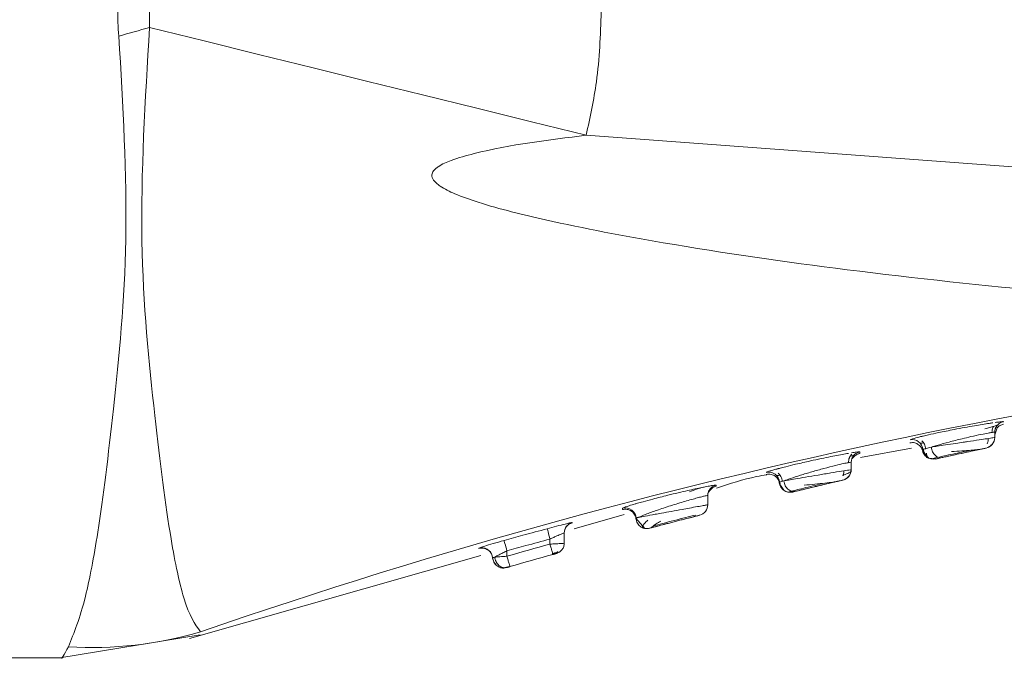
# Model space of a CAD drawing. Header units: millimetres. Extents: x -445 to 1924, y -59 to 420.
# Tile 31 of 40: x 1043 to 1057, y 153 to 162. Entities that reach past the tile are written whole.
import ezdxf

# ---------------------------------------------------------------- set-up
doc = ezdxf.new("R2010")
doc.units = ezdxf.units.MM

# ---------------------------------------------------------------- blocks, each defined once
blk = doc.blocks.new('Drawing View6')
at = {"color": 7, "linetype": 'Continuous', "lineweight": 18}
for p, q in [((36.888, 6.155), (21.693, 7.279)), ((27.271, 3.258), (27.299, 3.263)), ((27.422, 3.202), (27.388, 3.103)), ((27.397, 3.191), (27.402, 3.193)), ((27.511, 3.288), (27.511, 3.288)), ((26.208, 3.036), (26.208, 3.036)), ((27.381, 3.034), (27.385, 3.037)), ((27.388, 3.14), (27.388, 3.068)), ((27.388, 3.068), (27.388, 3.067)), ((25.517, 2.788), (26.23, 2.919)), ((27.269, 2.921), (27.269, 2.921)), ((27.332, 2.95), (27.334, 2.967)), ((25.396, 2.771), (25.422, 2.794)), ((26.461, 2.781), (26.568, 2.771)), ((26.499, 2.771), (26.508, 2.769)), ((26.525, 2.776), (26.6, 2.792)), ((26.569, 2.769), (26.563, 2.768)), ((25.388, 2.722), (25.388, 2.621)), ((25.388, 2.621), (25.388, 2.621)), ((24.205, 2.582), (24.205, 2.582)), ((25.272, 2.475), (25.272, 2.475)), ((25.335, 2.507), (25.335, 2.521)), ((23.396, 2.306), (23.42, 2.335)), ((24.388, 2.445), (24.388, 2.442)), ((23.388, 2.258), (23.388, 2.131)), ((24.496, 2.31), (24.507, 2.307)), ((24.522, 2.31), (24.563, 2.319)), ((24.555, 2.321), (24.562, 2.32)), ((24.559, 2.306), (24.573, 2.308)), ((22.201, 2.083), (22.201, 2.065)), ((23.388, 2.131), (23.388, 2.131)), ((21.523, 1.796), (22.22, 1.995)), ((22.387, 1.944), (22.512, 1.801)), ((21.395, 1.786), (21.419, 1.826)), ((22.576, 1.804), (22.576, 1.804)), ((21.188, 1.652), (21.188, 1.583)), ((21.388, 1.739), (21.388, 1.597)), ((20.22, 1.535), (20.197, 1.526)), ((20.197, 1.526), (20.197, 1.522)), ((16.164, 0.267), (20.224, 1.426)), ((20.383, 1.42), (20.388, 1.391)), ((20.387, 1.392), (20.391, 1.381)), ((20.388, 1.391), (20.39, 1.37)), ((20.588, 1.488), (20.588, 1.413)), ((21.266, 1.449), (21.272, 1.45)), ((21.278, 1.452), (21.278, 1.452)), ((20.497, 1.254), (20.51, 1.252)), ((20.513, 1.251), (20.516, 1.251)), ((20.519, 1.252), (20.534, 1.256)), ((20.579, 1.255), (20.579, 1.255)), ((20.627, 1.276), (20.629, 1.269)), ((14.356, 0), (16.313, 0.317)), ((16.315, 0.36), (16.315, 0.36)), ((2.388, 0), (14.388, 0))]:
    blk.add_line(p, q, dxfattribs=at)
at = {"color": 7, "linetype": 'Continuous', "lineweight": 18, "flags": 128}
for points in [[(15.606, 8.781), (16.366, 8.594), (17.126, 8.406), (17.887, 8.218), (18.648, 8.03), (19.409, 7.843), (20.17, 7.655), (20.932, 7.467), (21.693, 7.279)], [(23.388, 2.131), (23.386, 2.106), (23.386, 2.104)], [(21.149, 1.797), (21.15, 1.794), (21.152, 1.785), (21.156, 1.772), (21.161, 1.754), (21.167, 1.732), (21.173, 1.707), (21.18, 1.68), (21.188, 1.652)], [(20.548, 1.633), (20.549, 1.629), (20.551, 1.621), (20.555, 1.607), (20.56, 1.589), (20.566, 1.567), (20.573, 1.543), (20.58, 1.516), (20.588, 1.488)]]:
    blk.add_lwpolyline(points, dxfattribs=at)
at = {"color": 7, "linetype": 'Continuous', "lineweight": 18}
for centre, radius, start, end in [((-29, 167.901), 165.254, 285.50504, 285.6597), ((42.347, -74.858), 79.595, 93.93271, 109.08989), ((27.538, 3.14), 0.15, 139.623, 179.9993), ((26.238, 2.889), 0.15, 5.1451, 101.3663), ((27.238, 3.068), 0.15, 282.0074, 360), ((27.238, 3.067), 0.15, 282.0074, 0), ((26.537, 2.916), 0.15, 185.1215, 282.4167), ((25.538, 2.722), 0.15, 138.6002, 179.999), ((25.238, 2.621), 0.15, 283.1798, 0), ((25.238, 2.621), 0.15, 310.6672, 360), ((24.238, 2.436), 0.15, 3.5045, 102.8521), ((25.238, 2.621), 0.15, 283.1798, 310.6672), ((23.538, 2.258), 0.15, 137.7374, 179.999), ((24.537, 2.454), 0.15, 183.4844, 238.8136), ((24.537, 2.454), 0.15, 258.2627, 283.5906), ((22.238, 1.937), 0.15, 2.1491, 104.2976), ((23.238, 2.131), 0.15, 284.3579, 360), ((21.538, 1.739), 0.15, 104.9021, 179.9979), ((20.238, 1.382), 0.15, 14.7505, 105.8046), ((48.073, -94.891), 100.15, 105.5719, 105.92855), ((48.073, -94.891), 100, 105.5719, 105.92855), ((48.073, -94.891), 100, 105.5719, 105.92855), ((20.537, 1.399), 0.15, 259.4005, 285.9583), ((14.795, 5.574), 5.432, 266.6004, 286.2563)]:
    blk.add_arc(centre, radius, start, end, dxfattribs=at)
for points, knots in [([(15.177, 8.661), (15.172, 8.725), (15.163, 8.837), (15.162, 8.951), (15.162, 9)], [0, 0, 0, 0, 0.561067, 1, 1, 1, 1]), ([(15.606, 8.781), (15.606, 8.822), (15.606, 8.895), (15.606, 8.968), (15.606, 9)], [0, 0, 0, 0, 0.5563326, 1, 1, 1, 1]), ([(21.902, 9), (21.891, 8.674), (21.871, 8.093), (21.747, 7.526), (21.693, 7.279)], [0, 0, 0, 0, 0.562892, 1, 1, 1, 1]), ([(14.473, 0.152), (14.553, 0.347), (14.695, 0.692), (14.911, 1.832), (15.107, 3.45), (15.343, 5.829), (15.233, 7.697), (15.177, 8.661)], [0, 0, 0, 0, 0.190009, 0.334651, 0.538338, 0.761528, 1, 1, 1, 1]), ([(16.315, 0.36), (16.238, 0.469), (16.101, 0.663), (15.878, 1.714), (15.675, 3.334), (15.425, 5.811), (15.544, 7.767), (15.606, 8.781)], [0, 0, 0, 0, 0.190168, 0.336226, 0.540876, 0.762003, 1, 1, 1, 1]), ([(21.693, 7.279), (21.167, 7.215), (20.53, 7.138), (19.85, 6.949), (19.669, 6.872), (19.592, 6.814), (19.565, 6.785), (19.549, 6.757), (19.54, 6.726), (19.544, 6.69), (19.565, 6.651), (19.603, 6.61), (19.697, 6.539), (19.895, 6.445), (20.381, 6.276), (21.351, 6.039), (23.065, 5.716), (25.426, 5.377), (28.725, 5.026), (32.579, 4.768), (35.481, 4.72), (36.888, 4.696)], [0, 0, 0, 0, 0.079633, 0.096416, 0.106506, 0.108989, 0.110947, 0.112535, 0.113904, 0.115836, 0.117972, 0.120667, 0.124353, 0.135955, 0.15357, 0.20236, 0.286651, 0.417176, 0.562519, 0.787792, 1, 1, 1, 1]), ([(27.363, 3.273), (27.346, 3.27), (27.277, 3.26), (27.139, 3.237), (26.969, 3.207), (26.797, 3.175), (26.621, 3.139), (26.48, 3.109), (26.408, 3.092), (26.378, 3.085), (26.37, 3.083), (26.368, 3.083), (26.358, 3.08), (26.351, 3.079), (26.345, 3.077)], [0, 0, 0, 0, 0.069353, 0.27541, 0.393214, 0.520525, 0.710894, 0.848212, 0.932275, 0.954271, 0.960249, 0.961983, 0.96288, 1, 1, 1, 1]), ([(27.249, 3.188), (27.274, 3.195), (27.324, 3.209), (27.378, 3.224), (27.415, 3.235), (27.422, 3.237), (27.425, 3.239)], [0, 0, 0, 0, 0.245839, 0.49446, 0.745805, 1, 1, 1, 1]), ([(27.35, 3.137), (27.351, 3.149), (27.351, 3.173), (27.36, 3.202), (27.369, 3.217), (27.372, 3.222)], [0, 0, 0, 0, 0.401644, 0.784361, 1, 1, 1, 1]), ([(27.35, 3.137), (27.351, 3.149), (27.351, 3.173), (27.36, 3.202), (27.369, 3.217), (27.372, 3.222)], [0, 0, 0, 0, 0.400797, 0.782709, 1, 1, 1, 1]), ([(27.372, 3.222), (27.373, 3.223), (27.392, 3.228), (27.413, 3.234), (27.42, 3.237), (27.423, 3.238)], [0, 0, 0, 0, 0.025999, 0.534677, 1, 1, 1, 1]), ([(27.511, 3.288), (27.494, 3.283), (27.461, 3.273), (27.42, 3.238), (27.393, 3.192), (27.39, 3.157), (27.388, 3.14)], [0, 0, 0, 0, 0.242329, 0.4999999, 0.7576709, 1, 1, 1, 1]), ([(27.511, 3.288), (27.508, 3.289), (27.503, 3.29), (27.464, 3.287), (27.419, 3.28), (27.396, 3.277)], [0, 0, 0, 0, 0.328596, 0.661875, 1, 1, 1, 1]), ([(27.422, 3.201), (27.435, 3.214), (27.46, 3.239), (27.494, 3.248), (27.511, 3.253)], [0, 0, 0, 0, 0.515642, 1, 1, 1, 1]), ([(26.345, 3.077), (26.306, 3.067), (26.226, 3.047), (26.214, 3.04), (26.208, 3.036)], [0, 0, 0, 0, 0.482825, 1, 1, 1, 1]), ([(26.371, 3.023), (26.378, 3.016), (26.392, 3.002), (26.409, 2.975), (26.422, 2.942), (26.424, 2.918), (26.425, 2.905)], [0, 0, 0, 0, 0.221191, 0.464098, 0.72557, 1, 1, 1, 1]), ([(27.346, 3.137), (27.332, 3.135), (27.298, 3.13), (27.197, 3.11), (27.07, 3.083), (26.916, 3.046), (26.754, 3.006), (26.605, 2.965), (26.535, 2.943), (26.505, 2.934)], [0, 0, 0, 0, 0.104793, 0.247002, 0.402146, 0.526509, 0.706633, 0.875352, 1, 1, 1, 1]), ([(26.505, 2.934), (26.532, 2.938), (26.588, 2.947), (26.705, 2.965), (26.831, 2.984), (26.936, 3), (27.047, 3.017), (27.169, 3.035), (27.291, 3.053), (27.372, 3.065), (27.383, 3.067), (27.388, 3.068)], [0, 0, 0, 0, 0.094141, 0.200375, 0.323982, 0.409646, 0.458094, 0.604791, 0.729109, 0.867138, 1, 1, 1, 1]), ([(27.284, 2.978), (27.287, 2.987), (27.294, 3.005), (27.297, 3.031), (27.296, 3.047), (27.295, 3.053)], [0, 0, 0, 0, 0.368775, 0.77289, 1, 1, 1, 1]), ([(27.388, 3.14), (27.386, 3.142), (27.383, 3.143), (27.353, 3.138), (27.346, 3.137)], [0, 0, 0, 0, 0.775082, 1, 1, 1, 1]), ([(27.388, 3.108), (27.388, 3.107), (27.388, 3.096), (27.388, 3.119), (27.388, 3.14)], [0, 0, 0, 0, 0.082605, 1, 1, 1, 1]), ([(26.206, 2.994), (26.217, 2.995), (26.24, 2.999), (26.282, 2.993), (26.329, 2.971), (26.364, 2.933), (26.382, 2.894), (26.386, 2.871), (26.387, 2.86)], [0, 0, 0, 0, 0.136954, 0.267626, 0.5, 0.732374, 0.863046, 1, 1, 1, 1]), ([(26.35, 2.989), (26.354, 2.989), (26.36, 2.988), (26.379, 2.99), (26.396, 2.992), (26.397, 2.992)], [0, 0, 0, 0, 0.469521, 0.985087, 1, 1, 1, 1]), ([(26.387, 2.902), (26.392, 2.905), (26.402, 2.909), (26.469, 2.925), (26.505, 2.934)], [0, 0, 0, 0, 0.457521, 1, 1, 1, 1]), ([(26.395, 2.911), (26.396, 2.899), (26.399, 2.876), (26.412, 2.844), (26.431, 2.818), (26.446, 2.804), (26.453, 2.798)], [0, 0, 0, 0, 0.274021, 0.535227, 0.778241, 1, 1, 1, 1]), ([(26.505, 2.934), (26.507, 2.922), (26.51, 2.899), (26.522, 2.868), (26.538, 2.841), (26.556, 2.82), (26.576, 2.803), (26.599, 2.791), (26.626, 2.784), (26.643, 2.786), (26.652, 2.788)], [0, 0, 0, 0, 0.136997, 0.267542, 0.389037, 0.500005, 0.61097, 0.732462, 0.863004, 1, 1, 1, 1]), ([(26.595, 2.791), (26.625, 2.798), (26.685, 2.811), (26.804, 2.837), (26.932, 2.865), (27.015, 2.882), (27.056, 2.891)], [0, 0, 0, 0, 0.250298, 0.500282, 0.750119, 1, 1, 1, 1]), ([(26.652, 2.788), (26.67, 2.792), (26.71, 2.8), (26.792, 2.818), (26.893, 2.84), (27.006, 2.864), (27.113, 2.887), (27.199, 2.906), (27.258, 2.918), (27.265, 2.92), (27.269, 2.921)], [0, 0, 0, 0, 0.092597, 0.200743, 0.324828, 0.459097, 0.595238, 0.730406, 0.865756, 1, 1, 1, 1]), ([(27.269, 2.921), (27.268, 2.921), (27.267, 2.92), (27.251, 2.917), (27.218, 2.91), (27.156, 2.897), (27.056, 2.875), (26.92, 2.846), (26.767, 2.813), (26.691, 2.796), (26.652, 2.787)], [0, 0, 0, 0, 0.061647, 0.133405, 0.22224, 0.333845, 0.472371, 0.638681, 0.819589, 1, 1, 1, 1]), ([(26.787, 2.871), (26.835, 2.875), (26.929, 2.881), (27.056, 2.891), (27.156, 2.899), (27.188, 2.904), (27.204, 2.907)], [0, 0, 0, 0, 0.271068, 0.530103, 0.774061, 1, 1, 1, 1]), ([(25.349, 2.847), (25.335, 2.845), (25.27, 2.834), (25.137, 2.808), (24.967, 2.774), (24.798, 2.737), (24.626, 2.698), (24.487, 2.664), (24.413, 2.645), (24.379, 2.636), (24.356, 2.63), (24.345, 2.627), (24.337, 2.625)], [0, 0, 0, 0, 0.054923, 0.260681, 0.379659, 0.509027, 0.692098, 0.827215, 0.914233, 0.939656, 0.952986, 1, 1, 1, 1]), ([(25.35, 2.717), (25.35, 2.729), (25.351, 2.753), (25.361, 2.787), (25.376, 2.814), (25.389, 2.828), (25.396, 2.835)], [0, 0, 0, 0, 0.274666, 0.536296, 0.779137, 1, 1, 1, 1]), ([(25.35, 2.717), (25.35, 2.729), (25.351, 2.753), (25.359, 2.783), (25.369, 2.798), (25.372, 2.804)], [0, 0, 0, 0, 0.3985109, 0.7781126, 1, 1, 1, 1]), ([(25.372, 2.804), (25.373, 2.804), (25.393, 2.811), (25.415, 2.817), (25.422, 2.82), (25.425, 2.822)], [0, 0, 0, 0, 0.028722, 0.535954, 1, 1, 1, 1]), ([(25.372, 2.804), (25.373, 2.804), (25.393, 2.811), (25.415, 2.817), (25.422, 2.82), (25.425, 2.822)], [0, 0, 0, 0, 0.0294801, 0.5361063, 1, 1, 1, 1]), ([(25.507, 2.869), (25.504, 2.869), (25.499, 2.871), (25.461, 2.866), (25.416, 2.859), (25.393, 2.855)], [0, 0, 0, 0, 0.327456, 0.660734, 1, 1, 1, 1]), ([(25.507, 2.869), (25.491, 2.864), (25.458, 2.854), (25.42, 2.818), (25.399, 2.788), (25.396, 2.771), (25.396, 2.771)], [0, 0, 0, 0, 0.320102, 0.659689, 0.999277, 1, 1, 1, 1]), ([(25.421, 2.793), (25.434, 2.806), (25.458, 2.831), (25.491, 2.841), (25.507, 2.846)], [0, 0, 0, 0, 0.515088, 1, 1, 1, 1]), ([(25.506, 2.848), (25.506, 2.847), (25.506, 2.839), (25.507, 2.855), (25.507, 2.869)], [0, 0, 0, 0, 0.0700696, 1, 1, 1, 1]), ([(26.384, 2.882), (26.387, 2.873), (26.392, 2.853), (26.408, 2.825), (26.43, 2.8), (26.449, 2.788), (26.459, 2.782)], [0, 0, 0, 0, 0.2297598, 0.4760271, 0.7346789, 1, 1, 1, 1]), ([(26.404, 2.845), (26.404, 2.845), (26.409, 2.835), (26.423, 2.817), (26.446, 2.794), (26.465, 2.784), (26.474, 2.78)], [0, 0, 0, 0, 0.008127, 0.346696, 0.693805, 1, 1, 1, 1]), ([(26.437, 2.849), (26.44, 2.831), (26.444, 2.803), (26.469, 2.781), (26.489, 2.774), (26.499, 2.771)], [0, 0, 0, 0, 0.512596, 0.756452, 1, 1, 1, 1]), ([(26.563, 2.768), (26.563, 2.768), (26.561, 2.768), (26.565, 2.768), (26.568, 2.769)], [0, 0, 0, 0, 0.125629, 1, 1, 1, 1]), ([(26.569, 2.769), (26.573, 2.77), (26.582, 2.772), (26.629, 2.783), (26.652, 2.788)], [0, 0, 0, 0, 0.521306, 1, 1, 1, 1]), ([(26.652, 2.787), (26.625, 2.782), (26.578, 2.771), (26.572, 2.77), (26.569, 2.769)], [0, 0, 0, 0, 0.581601, 1, 1, 1, 1]), ([(24.337, 2.625), (24.3, 2.615), (24.221, 2.593), (24.21, 2.586), (24.205, 2.582)], [0, 0, 0, 0, 0.470067, 1, 1, 1, 1]), ([(25.346, 2.717), (25.327, 2.714), (25.286, 2.706), (25.166, 2.677), (25.011, 2.638), (24.839, 2.59), (24.676, 2.541), (24.538, 2.496), (24.478, 2.475), (24.45, 2.465)], [0, 0, 0, 0, 0.116973, 0.256695, 0.413478, 0.565732, 0.716151, 0.867733, 1, 1, 1, 1]), ([(24.45, 2.465), (24.47, 2.468), (24.513, 2.475), (24.614, 2.492), (24.755, 2.516), (24.929, 2.545), (25.109, 2.575), (25.261, 2.6), (25.367, 2.617), (25.381, 2.62), (25.388, 2.621)], [0, 0, 0, 0, 0.0825, 0.181793, 0.299657, 0.434093, 0.575769, 0.717, 0.858821, 1, 1, 1, 1]), ([(25.388, 2.722), (25.386, 2.723), (25.384, 2.725), (25.352, 2.718), (25.346, 2.717)], [0, 0, 0, 0, 0.834748, 1, 1, 1, 1]), ([(25.388, 2.701), (25.388, 2.7), (25.388, 2.693), (25.388, 2.708), (25.388, 2.722)], [0, 0, 0, 0, 0.074305, 1, 1, 1, 1]), ([(23.51, 2.364), (23.695, 2.424), (23.925, 2.5), (24.163, 2.541), (24.211, 2.549)], [0, 0, 0, 0, 0.801405, 1, 1, 1, 1]), ([(24.202, 2.554), (24.214, 2.556), (24.237, 2.56), (24.272, 2.556), (24.302, 2.545), (24.328, 2.53), (24.35, 2.509), (24.369, 2.483), (24.383, 2.452), (24.386, 2.428), (24.388, 2.416)], [0, 0, 0, 0, 0.136997, 0.267594, 0.389104, 0.5, 0.610896, 0.732407, 0.863003, 1, 1, 1, 1]), ([(24.347, 2.539), (24.351, 2.539), (24.358, 2.537), (24.377, 2.539), (24.395, 2.542), (24.395, 2.542)], [0, 0, 0, 0, 0.469443, 0.984809, 1, 1, 1, 1]), ([(24.369, 2.572), (24.376, 2.565), (24.391, 2.551), (24.409, 2.523), (24.422, 2.49), (24.424, 2.466), (24.426, 2.453)], [0, 0, 0, 0, 0.220725, 0.463543, 0.725232, 1, 1, 1, 1]), ([(24.617, 2.319), (24.63, 2.322), (24.661, 2.329), (24.732, 2.346), (24.83, 2.37), (24.951, 2.399), (25.077, 2.429), (25.183, 2.454), (25.258, 2.471), (25.267, 2.474), (25.272, 2.475)], [0, 0, 0, 0, 0.0821052, 0.181397, 0.2996162, 0.4347317, 0.5770654, 0.7184616, 0.8597906, 1, 1, 1, 1]), ([(25.272, 2.475), (25.271, 2.474), (25.269, 2.474), (25.251, 2.47), (25.213, 2.461), (25.151, 2.446), (25.07, 2.427), (24.978, 2.405), (24.857, 2.376), (24.716, 2.343), (24.65, 2.327), (24.617, 2.319)], [0, 0, 0, 0, 0.060359, 0.131534, 0.221024, 0.334782, 0.426548, 0.531655, 0.646832, 0.824075, 1, 1, 1, 1]), ([(25.267, 2.542), (25.27, 2.543), (25.313, 2.556), (25.365, 2.576), (25.379, 2.588), (25.385, 2.593)], [0, 0, 0, 0, 0.034783, 0.513583, 1, 1, 1, 1]), ([(25.274, 2.532), (25.277, 2.541), (25.282, 2.56), (25.284, 2.584), (25.283, 2.599), (25.282, 2.603)], [0, 0, 0, 0, 0.400908, 0.841473, 1, 1, 1, 1]), ([(23.503, 2.404), (23.501, 2.405), (23.496, 2.406), (23.457, 2.4), (23.396, 2.389), (23.288, 2.367), (23.142, 2.336), (22.974, 2.298), (22.808, 2.258), (22.638, 2.215), (22.499, 2.177), (22.424, 2.156), (22.389, 2.146), (22.347, 2.134), (22.293, 2.117), (22.22, 2.094), (22.208, 2.087), (22.201, 2.083)], [0, 0, 0, 0, 0.060747, 0.122593, 0.185575, 0.249635, 0.368452, 0.436493, 0.510081, 0.614537, 0.69179, 0.741759, 0.75649, 0.764365, 0.829929, 0.891129, 1, 1, 1, 1]), ([(23.337, 2.376), (23.333, 2.376), (23.27, 2.365), (23.2, 2.337), (23.134, 2.311)], [0, 0, 0, 0, 0.053919, 1, 1, 1, 1]), ([(23.503, 2.404), (23.488, 2.399), (23.456, 2.388), (23.418, 2.353), (23.393, 2.308), (23.389, 2.275), (23.388, 2.258)], [0, 0, 0, 0, 0.24289, 0.5, 0.75711, 1, 1, 1, 1]), ([(23.42, 2.336), (23.432, 2.348), (23.456, 2.373), (23.488, 2.384), (23.504, 2.389)], [0, 0, 0, 0, 0.514543, 1, 1, 1, 1]), ([(23.503, 2.39), (23.503, 2.389), (23.503, 2.384), (23.503, 2.395), (23.503, 2.404)], [0, 0, 0, 0, 0.082483, 1, 1, 1, 1]), ([(24.388, 2.445), (24.39, 2.446), (24.396, 2.449), (24.432, 2.46), (24.45, 2.465)], [0, 0, 0, 0, 0.500909, 1, 1, 1, 1]), ([(24.392, 2.452), (24.392, 2.442), (24.394, 2.42), (24.405, 2.389), (24.424, 2.359), (24.441, 2.344), (24.45, 2.336)], [0, 0, 0, 0, 0.227777, 0.473587, 0.733082, 1, 1, 1, 1]), ([(24.418, 2.393), (24.421, 2.382), (24.427, 2.361), (24.448, 2.335), (24.475, 2.316), (24.498, 2.31), (24.509, 2.307)], [0, 0, 0, 0, 0.254747, 0.509939, 0.760071, 1, 1, 1, 1]), ([(24.45, 2.465), (24.452, 2.453), (24.454, 2.429), (24.467, 2.396), (24.485, 2.37), (24.505, 2.348), (24.528, 2.332), (24.545, 2.323), (24.555, 2.321), (24.555, 2.321)], [0, 0, 0, 0, 0.187479, 0.365999, 0.531822, 0.682854, 0.83389, 0.999716, 1, 1, 1, 1]), ([(24.555, 2.321), (24.581, 2.327), (24.634, 2.34), (24.754, 2.369), (24.888, 2.401), (24.978, 2.422), (25.023, 2.433)], [0, 0, 0, 0, 0.25054, 0.500587, 0.75032, 1, 1, 1, 1]), ([(24.73, 2.403), (24.781, 2.408), (24.88, 2.417), (25.023, 2.433), (25.138, 2.446), (25.178, 2.453), (25.197, 2.457)], [0, 0, 0, 0, 0.271529, 0.53075, 0.774616, 1, 1, 1, 1]), ([(23.163, 2.205), (23.132, 2.196), (23.042, 2.171), (22.868, 2.117), (22.739, 2.074), (22.675, 2.052)], [0, 0, 0, 0, 0.202469, 0.602877, 1, 1, 1, 1]), ([(23.388, 2.258), (23.386, 2.259), (23.382, 2.26), (23.353, 2.254), (23.305, 2.243), (23.242, 2.227), (23.189, 2.212), (23.163, 2.205)], [0, 0, 0, 0, 0.194381, 0.392042, 0.59361, 0.799673, 1, 1, 1, 1]), ([(23.388, 2.244), (23.388, 2.244), (23.388, 2.239), (23.388, 2.249), (23.388, 2.258)], [0, 0, 0, 0, 0.081566, 1, 1, 1, 1]), ([(24.562, 2.32), (24.57, 2.318), (24.588, 2.314), (24.606, 2.317), (24.617, 2.319)], [0, 0, 0, 0, 0.41722, 1, 1, 1, 1]), ([(24.573, 2.308), (24.571, 2.308), (24.568, 2.307), (24.571, 2.308), (24.573, 2.308)], [0, 0, 0, 0, 0.564416, 1, 1, 1, 1]), ([(24.617, 2.319), (24.602, 2.315), (24.577, 2.309), (24.574, 2.308), (24.573, 2.308)], [0, 0, 0, 0, 0.5847, 1, 1, 1, 1]), ([(24.573, 2.308), (24.575, 2.309), (24.579, 2.31), (24.605, 2.316), (24.617, 2.319)], [0, 0, 0, 0, 0.530381, 1, 1, 1, 1]), ([(22.199, 2.064), (22.209, 2.066), (22.23, 2.07), (22.263, 2.068), (22.297, 2.058), (22.328, 2.04), (22.354, 2.015), (22.373, 1.986), (22.385, 1.955), (22.387, 1.933), (22.388, 1.923)], [0, 0, 0, 0, 0.113819, 0.236706, 0.36648, 0.499995, 0.633511, 0.763288, 0.886178, 1, 1, 1, 1]), ([(22.879, 2.039), (22.93, 2.048), (23.018, 2.064), (23.143, 2.087), (23.247, 2.105), (23.329, 2.12), (23.379, 2.129), (23.385, 2.13), (23.388, 2.131)], [0, 0, 0, 0, 0.193742, 0.332723, 0.513138, 0.684331, 0.84653, 1, 1, 1, 1]), ([(22.345, 2.041), (22.348, 2.039), (22.359, 2.028), (22.373, 2.005), (22.385, 1.974), (22.387, 1.953), (22.388, 1.943)], [0, 0, 0, 0, 0.1114889, 0.4257184, 0.723631, 1, 1, 1, 1]), ([(22.388, 1.943), (22.39, 1.944), (22.393, 1.945), (22.424, 1.957), (22.43, 1.96)], [0, 0, 0, 0, 0.795911, 1, 1, 1, 1]), ([(22.429, 1.956), (22.42, 1.955), (22.393, 1.951), (22.39, 1.946), (22.388, 1.943)], [0, 0, 0, 0, 0.3234031, 1, 1, 1, 1]), ([(22.388, 1.943), (22.389, 1.931), (22.392, 1.907), (22.406, 1.875), (22.425, 1.848), (22.448, 1.828), (22.474, 1.812), (22.499, 1.802), (22.516, 1.801), (22.522, 1.801)], [0, 0, 0, 0, 0.172319, 0.335832, 0.487189, 0.624684, 0.764195, 0.917477, 1, 1, 1, 1]), ([(22.675, 2.052), (22.621, 2.033), (22.514, 1.996), (22.442, 1.964), (22.419, 1.955), (22.417, 1.954)], [0, 0, 0, 0, 0.491742, 0.96, 1, 1, 1, 1]), ([(22.417, 1.954), (22.421, 1.955), (22.443, 1.959), (22.482, 1.966), (22.514, 1.972)], [0, 0, 0, 0, 0.17403, 1, 1, 1, 1]), ([(22.514, 1.972), (22.558, 1.98), (22.626, 1.993), (22.755, 2.016), (22.834, 2.03), (22.879, 2.039)], [0, 0, 0, 0, 0.425752, 0.66603, 1, 1, 1, 1]), ([(22.576, 1.804), (22.577, 1.804), (22.58, 1.805), (22.605, 1.811), (22.654, 1.824), (22.733, 1.845), (22.838, 1.872), (22.968, 1.906), (23.085, 1.936), (23.172, 1.959), (23.23, 1.974), (23.268, 1.983), (23.273, 1.985), (23.275, 1.985)], [0, 0, 0, 0, 0.058055, 0.128833, 0.221266, 0.309063, 0.41483, 0.536314, 0.663474, 0.747859, 0.832233, 0.916537, 1, 1, 1, 1]), ([(23.275, 1.985), (23.274, 1.985), (23.271, 1.984), (23.246, 1.978), (23.197, 1.965), (23.119, 1.945), (23.013, 1.918), (22.884, 1.884), (22.766, 1.854), (22.679, 1.831), (22.621, 1.816), (22.583, 1.806), (22.578, 1.804), (22.576, 1.804)], [0, 0, 0, 0, 0.057952, 0.128681, 0.221056, 0.308786, 0.414458, 0.535837, 0.662907, 0.747233, 0.831553, 0.915794, 1, 1, 1, 1]), ([(22.625, 1.835), (22.669, 1.846), (22.756, 1.869), (22.921, 1.912), (23.086, 1.955), (23.173, 1.977), (23.217, 1.988)], [0, 0, 0, 0, 0.250111, 0.499857, 0.74968, 1, 1, 1, 1]), ([(21.149, 1.797), (21.036, 1.767), (20.836, 1.712), (20.636, 1.657), (20.548, 1.633)], [0, 0, 0, 0, 0.561946, 1, 1, 1, 1]), ([(21.499, 1.884), (21.498, 1.884), (21.494, 1.884), (21.46, 1.877), (21.394, 1.861), (21.285, 1.833), (21.193, 1.809), (21.149, 1.797)], [0, 0, 0, 0, 0.146576, 0.301423, 0.488003, 0.755766, 1, 1, 1, 1]), ([(21.419, 1.826), (21.431, 1.839), (21.453, 1.864), (21.485, 1.875), (21.5, 1.88)], [0, 0, 0, 0, 0.5139759, 1, 1, 1, 1]), ([(21.499, 1.881), (21.499, 1.88), (21.499, 1.879), (21.499, 1.882), (21.499, 1.884)], [0, 0, 0, 0, 0.138045, 1, 1, 1, 1]), ([(22.55, 1.914), (22.534, 1.899), (22.502, 1.869), (22.478, 1.837), (22.474, 1.814), (22.494, 1.806), (22.504, 1.803)], [0, 0, 0, 0, 0.262665, 0.517104, 0.763146, 1, 1, 1, 1]), ([(22.501, 1.804), (22.505, 1.803), (22.519, 1.798), (22.545, 1.798), (22.566, 1.802), (22.576, 1.804)], [0, 0, 0, 0, 0.161621, 0.596702, 1, 1, 1, 1]), ([(22.522, 1.801), (22.528, 1.8), (22.546, 1.797), (22.564, 1.801), (22.576, 1.804)], [0, 0, 0, 0, 0.322658, 1, 1, 1, 1]), ([(22.605, 1.813), (22.604, 1.814), (22.603, 1.815), (22.625, 1.834), (22.667, 1.864), (22.711, 1.891), (22.733, 1.904)], [0, 0, 0, 0, 0.146683, 0.418615, 0.70433, 1, 1, 1, 1]), ([(21.188, 1.652), (21.075, 1.622), (20.875, 1.568), (20.675, 1.513), (20.588, 1.488)], [0, 0, 0, 0, 0.561944, 1, 1, 1, 1]), ([(21.388, 1.739), (21.386, 1.739), (21.381, 1.738), (21.344, 1.723), (21.294, 1.701), (21.239, 1.676), (21.205, 1.661), (21.188, 1.652)], [0, 0, 0, 0, 0.201947, 0.413133, 0.666685, 0.823407, 1, 1, 1, 1]), ([(21.388, 1.736), (21.388, 1.735), (21.388, 1.734), (21.388, 1.737), (21.388, 1.739)], [0, 0, 0, 0, 0.1375547, 1, 1, 1, 1]), ([(20.196, 1.521), (20.206, 1.523), (20.227, 1.528), (20.26, 1.527), (20.294, 1.518), (20.326, 1.5), (20.353, 1.476), (20.372, 1.447), (20.384, 1.416), (20.387, 1.394), (20.388, 1.384)], [0, 0, 0, 0, 0.113729, 0.236596, 0.366411, 0.5, 0.633589, 0.763404, 0.886271, 1, 1, 1, 1]), ([(20.548, 1.633), (20.496, 1.618), (20.395, 1.59), (20.278, 1.554), (20.237, 1.541), (20.22, 1.535)], [0, 0, 0, 0, 0.3726474, 0.7330602, 1, 1, 1, 1]), ([(21.373, 1.593), (21.373, 1.593), (21.368, 1.592), (21.331, 1.59), (21.267, 1.586), (21.214, 1.584), (21.188, 1.583)], [0, 0, 0, 0, 0.014756, 0.343171, 0.671585, 1, 1, 1, 1]), ([(21.388, 1.597), (21.386, 1.58), (21.383, 1.548), (21.359, 1.504), (21.327, 1.472), (21.301, 1.462), (21.29, 1.457)], [0, 0, 0, 0, 0.267499, 0.534997, 0.802496, 1, 1, 1, 1]), ([(20.388, 1.391), (20.389, 1.391), (20.392, 1.393), (20.41, 1.399), (20.419, 1.401)], [0, 0, 0, 0, 0.542921, 1, 1, 1, 1]), ([(20.39, 1.394), (20.391, 1.384), (20.393, 1.363), (20.405, 1.331), (20.424, 1.301), (20.442, 1.286), (20.452, 1.278)], [0, 0, 0, 0, 0.227072, 0.472713, 0.732507, 1, 1, 1, 1]), ([(20.588, 1.488), (20.569, 1.479), (20.531, 1.46), (20.469, 1.429), (20.437, 1.412), (20.419, 1.401)], [0, 0, 0, 0, 0.291381, 0.579711, 1, 1, 1, 1]), ([(20.419, 1.401), (20.42, 1.391), (20.423, 1.37), (20.435, 1.339), (20.452, 1.309), (20.476, 1.284), (20.503, 1.265), (20.533, 1.255), (20.561, 1.252), (20.578, 1.255), (20.587, 1.257)], [0, 0, 0, 0, 0.113772, 0.23665, 0.366446, 0.5, 0.633555, 0.763351, 0.886228, 1, 1, 1, 1]), ([(20.588, 1.413), (20.593, 1.394), (20.604, 1.357), (20.618, 1.31), (20.626, 1.281), (20.627, 1.277), (20.627, 1.276)], [0, 0, 0, 0, 0.296342, 0.592684, 0.889026, 1, 1, 1, 1]), ([(21.225, 1.45), (21.231, 1.452), (21.244, 1.456), (21.264, 1.462), (21.285, 1.468), (21.297, 1.472), (21.303, 1.473)], [0, 0, 0, 0, 0.205596, 0.467012, 0.731668, 1, 1, 1, 1]), ([(21.225, 1.451), (21.225, 1.45), (21.228, 1.439), (21.228, 1.439), (21.228, 1.438)], [0, 0, 0, 0, 0.044151, 1, 1, 1, 1]), ([(21.278, 1.452), (21.278, 1.452), (21.276, 1.452), (21.268, 1.449), (21.259, 1.447), (21.25, 1.444), (21.239, 1.441), (21.232, 1.439), (21.228, 1.438)], [0, 0, 0, 0, 0.2167843, 0.4297251, 0.5750497, 0.7137954, 0.8530949, 1, 1, 1, 1]), ([(21.228, 1.438), (21.232, 1.439), (21.24, 1.441), (21.251, 1.445), (21.26, 1.447), (21.265, 1.448), (21.266, 1.449)], [0, 0, 0, 0, 0.2920179, 0.584062, 0.8759731, 1, 1, 1, 1]), ([(21.291, 1.456), (21.291, 1.456), (21.29, 1.455), (21.286, 1.454), (21.28, 1.453), (21.275, 1.451), (21.272, 1.45)], [0, 0, 0, 0, 0.249091, 0.49963, 0.749925, 1, 1, 1, 1]), ([(21.294, 1.48), (21.294, 1.48), (21.299, 1.475), (21.298, 1.469), (21.294, 1.46), (21.288, 1.457), (21.285, 1.455)], [0, 0, 0, 0, 0.000855, 0.517505, 0.763165, 1, 1, 1, 1]), ([(21.334, 1.483), (21.341, 1.487), (21.348, 1.493), (21.349, 1.498), (21.349, 1.498)], [0, 0, 0, 0, 0.89054, 1, 1, 1, 1]), ([(20.412, 1.334), (20.416, 1.323), (20.426, 1.302), (20.45, 1.277), (20.48, 1.259), (20.503, 1.253), (20.515, 1.251)], [0, 0, 0, 0, 0.251449, 0.506748, 0.758551, 1, 1, 1, 1]), ([(20.516, 1.251), (20.527, 1.25), (20.548, 1.248), (20.569, 1.252), (20.579, 1.255)], [0, 0, 0, 0, 0.518969, 1, 1, 1, 1]), ([(20.557, 1.253), (20.561, 1.254), (20.57, 1.256), (20.589, 1.262), (20.61, 1.268), (20.626, 1.272), (20.633, 1.274)], [0, 0, 0, 0, 0.251228, 0.501437, 0.750878, 1, 1, 1, 1]), ([(20.579, 1.255), (20.579, 1.255), (20.58, 1.255), (20.585, 1.256), (20.587, 1.257)], [0, 0, 0, 0, 0.51432, 1, 1, 1, 1]), ([(20.587, 1.257), (20.584, 1.256), (20.58, 1.255), (20.579, 1.255), (20.579, 1.255)], [0, 0, 0, 0, 0.5566112, 1, 1, 1, 1]), ([(20.587, 1.257), (20.589, 1.258), (20.594, 1.259), (20.604, 1.262), (20.616, 1.265), (20.625, 1.268), (20.629, 1.269)], [0, 0, 0, 0, 0.229085, 0.45991, 0.730436, 1, 1, 1, 1]), ([(20.629, 1.269), (20.625, 1.268), (20.618, 1.266), (20.606, 1.263), (20.595, 1.259), (20.59, 1.258), (20.587, 1.257)], [0, 0, 0, 0, 0.230223, 0.458076, 0.731449, 1, 1, 1, 1]), ([(14.388, 0), (14.388, 0), (14.36, -0.051), (14.416, 0.051), (14.473, 0.152)], [0, 0, 0, 0, 0.0000824, 1, 1, 1, 1])]:
    blk.add_open_spline(points, degree=3, knots=knots, dxfattribs=at)
for points in [[(21.188, 1.583), (21.214, 1.584), (21.267, 1.586), (21.333, 1.59), (21.379, 1.593), (21.385, 1.595), (21.388, 1.597)], [(21.188, 1.583), (21.193, 1.564), (21.204, 1.526), (21.217, 1.478), (21.226, 1.445), (21.228, 1.44), (21.228, 1.438)], [(20.419, 1.401), (20.429, 1.402), (20.449, 1.404), (20.49, 1.407), (20.537, 1.41), (20.571, 1.412), (20.588, 1.413)]]:
    blk.add_open_spline(points, degree=3, dxfattribs=at)

msp = doc.modelspace()

# ---------------------------------------------------------------- block references
at = {"color": 7, "linetype": 'Continuous', "lineweight": 18}
msp.add_blockref('Drawing View6', (1029.144, 153.483), dxfattribs=at)

doc.saveas('drawing.dxf')
